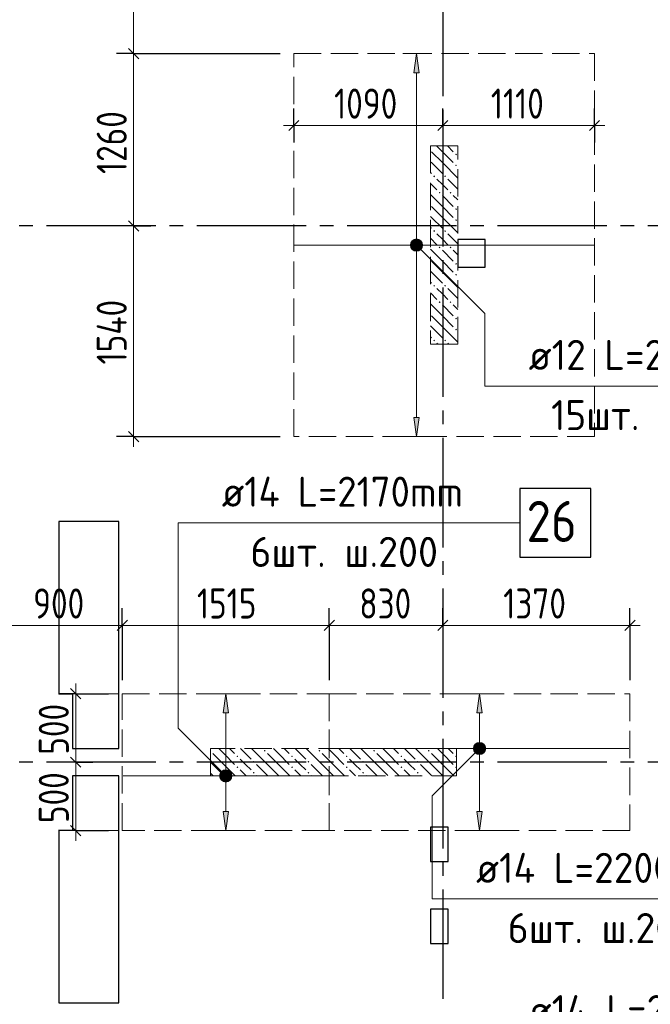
# Model space of a CAD drawing. Header units: millimetres. Extents: x 0 to 43617, y 0 to 59400.
# Tile 25 of 31: x 11528 to 16142, y 44480 to 51678. Entities that reach past the tile are written whole.
import ezdxf

# ---------------------------------------------------------------- set-up
doc = ezdxf.new("R2010")
doc.units = ezdxf.units.MM
doc.linetypes.add('______2', pattern=[270, 200, -70])
doc.linetypes.add('______5', pattern=[1100, 800, -100, 100, -100])
for name, color, linetype, lineweight in [('Standard', 7, 'Continuous', 25), ('ДОП Верх по У', 7, 'Continuous', 25), ('ЖБ Пилон', 180, 'Continuous', 25), ('Оси', 40, '______5', 18), ('Позиционная метка номер позиции', 7, 'Continuous', 13), ('Примечания', 7, 'Continuous', 25)]:
    doc.layers.add(name, color=color, linetype=linetype, lineweight=lineweight)
doc.layers.add('ЖБ Перекрытие верхний уровень', color=7, linetype='Continuous', lineweight=25, true_color=0xe0e0ff)
doc.styles.add('GOST 2.304-81', font='txt')
doc.styles.add('ISOCPEUR', font='txt')

msp = doc.modelspace()

# ---------------------------------------------------------------- hatches: boundary and pattern name
at = {"layer": 'ДОП Верх по У', "linetype": 'Continuous', "lineweight": 13, "transparency": 33554687}
for points in [[(14451.6, 51290), (14431.6, 51430), (14411.6, 51290)], [(14394.1, 50030), (14469.1, 50030), (14463.8, 50048.8)], [(14394.1, 50030), (14463.8, 50048.8), (14399.3, 50048.8)], [(14399.3, 50011.3), (14469.1, 50030), (14394.1, 50030)], [(14399.3, 50048.8), (14463.8, 50048.8), (14450.3, 50062.3)], [(14399.3, 50048.8), (14450.3, 50062.3), (14412.8, 50062.3)], [(14399.3, 50011.3), (14463.8, 50011.3), (14469.1, 50030)], [(14412.8, 50062.3), (14450.3, 50062.3), (14431.6, 50067.5)], [(14412.8, 49997.8), (14463.8, 50011.3), (14399.3, 50011.3)], [(14412.8, 49997.8), (14450.3, 49997.8), (14463.8, 50011.3)], [(14450.3, 49997.8), (14412.8, 49997.8), (14431.6, 49992.5)], [(13056, 46610), (13036, 46750), (13016, 46610)], [(14913, 46610), (14893, 46750), (14873, 46610)], [(14855.5, 46350), (14930.5, 46350), (14925.2, 46368.8)], [(14855.5, 46350), (14925.2, 46368.8), (14860.7, 46368.8)], [(14860.7, 46368.8), (14925.2, 46368.8), (14911.7, 46382.3)], [(14860.7, 46368.8), (14911.7, 46382.3), (14874.2, 46382.3)], [(14874.2, 46382.3), (14911.7, 46382.3), (14893, 46387.5)], [(14860.7, 46331.3), (14930.5, 46350), (14855.5, 46350)], [(14860.7, 46331.3), (14925.2, 46331.3), (14930.5, 46350)], [(14874.2, 46317.8), (14925.2, 46331.3), (14860.7, 46331.3)], [(14874.2, 46317.8), (14911.7, 46317.8), (14925.2, 46331.3)], [(14911.7, 46317.8), (14874.2, 46317.8), (14893, 46312.5)], [(12998.5, 46150), (13073.5, 46150), (13068.2, 46168.8)], [(12998.5, 46150), (13068.2, 46168.8), (13003.7, 46168.8)], [(13003.7, 46131.3), (13073.5, 46150), (12998.5, 46150)], [(13003.7, 46168.8), (13068.2, 46168.8), (13054.7, 46182.3)], [(13003.7, 46168.8), (13054.7, 46182.3), (13017.2, 46182.3)], [(13003.7, 46131.3), (13068.2, 46131.3), (13073.5, 46150)], [(13017.2, 46182.3), (13054.7, 46182.3), (13036, 46187.5)], [(13017.2, 46117.8), (13068.2, 46131.3), (13003.7, 46131.3)], [(13017.2, 46117.8), (13054.7, 46117.8), (13068.2, 46131.3)], [(13054.7, 46117.8), (13017.2, 46117.8), (13036, 46112.5)]]:
    msp.add_hatch(color=7, dxfattribs=at).paths.add_polyline_path(points)
for points in [[(14451.6, 48770), (14431.6, 48630), (14411.6, 48770)], [(13056, 45890), (13036, 45750), (13016, 45890)], [(14913, 45890), (14893, 45750), (14873, 45890)]]:
    msp.add_hatch(color=7, dxfattribs=at).paths.add_polyline_path(points, flags=16)
at = {"layer": 'ЖБ Пилон', "linetype": 'Continuous', "lineweight": 18, "transparency": 33554687}
for points in [[(14714.5, 50693.1), (14721, 50699.6), (14727.5, 50693.1), (14721, 50686.6)], [(14714.5, 50613.1), (14721, 50619.6), (14727.5, 50613.1), (14721, 50606.6)], [(14554.4, 50533.1), (14560.9, 50539.6), (14567.4, 50533.1), (14560.9, 50526.6)], [(14634.5, 50533.1), (14640.9, 50539.6), (14647.4, 50533.1), (14640.9, 50526.6)], [(14594.5, 50413.1), (14601, 50419.6), (14607.5, 50413.1), (14601, 50406.6)], [(14674.5, 50413.1), (14681, 50419.6), (14687.5, 50413.1), (14681, 50406.6)], [(14714.5, 50293.1), (14721, 50299.6), (14727.5, 50293.1), (14721, 50286.6)], [(14714.5, 50213.1), (14721, 50219.6), (14727.5, 50213.1), (14721, 50206.6)], [(14554.4, 50133.1), (14560.9, 50139.6), (14567.4, 50133.1), (14560.9, 50126.6)], [(14634.5, 50133.1), (14640.9, 50139.6), (14647.4, 50133.1), (14640.9, 50126.6)], [(14594.5, 50013.1), (14601, 50019.6), (14607.5, 50013.1), (14601, 50006.6)], [(14674.5, 50013.1), (14681, 50019.6), (14687.5, 50013.1), (14681, 50006.6)], [(14714.5, 49893.1), (14721, 49899.6), (14727.5, 49893.1), (14721, 49886.6)], [(14714.5, 49813.1), (14721, 49819.6), (14727.5, 49813.1), (14721, 49806.6)], [(14554.4, 49733.1), (14560.9, 49739.6), (14567.4, 49733.1), (14560.9, 49726.6)], [(14634.5, 49733.1), (14640.9, 49739.6), (14647.4, 49733.1), (14640.9, 49726.6)], [(14594.5, 49613.1), (14601, 49619.6), (14607.5, 49613.1), (14601, 49606.6)], [(14674.5, 49613.1), (14681, 49619.6), (14687.5, 49613.1), (14681, 49606.6)], [(14714.5, 49493.1), (14721, 49499.6), (14727.5, 49493.1), (14721, 49486.6)], [(14714.5, 49413.1), (14721, 49419.6), (14727.5, 49413.1), (14721, 49406.6)], [(14554.4, 49333.1), (14560.9, 49339.6), (14567.4, 49333.1), (14560.9, 49326.6)], [(14634.5, 49333.1), (14640.9, 49339.6), (14647.4, 49333.1), (14640.9, 49326.6)], [(12924, 46336.6), (12927.5, 46333.1), (12924, 46329.7)], [(13114.5, 46293.1), (13121, 46299.6), (13127.5, 46293.1), (13121, 46286.6)], [(13314.5, 46333.1), (13321, 46339.6), (13327.5, 46333.1), (13321, 46326.6)], [(13514.5, 46293.1), (13521, 46299.6), (13527.5, 46293.1), (13521, 46286.6)], [(13714.5, 46333.1), (13721, 46339.6), (13727.5, 46333.1), (13721, 46326.6)], [(13914.5, 46293.1), (13921, 46299.6), (13927.5, 46293.1), (13921, 46286.6)], [(14114.5, 46333.1), (14121, 46339.6), (14127.5, 46333.1), (14121, 46326.6)], [(14314.5, 46293.1), (14321, 46299.6), (14327.5, 46293.1), (14321, 46286.6)], [(14514.5, 46333.1), (14521, 46339.6), (14527.5, 46333.1), (14521, 46326.6)], [(14714.5, 46293.1), (14721, 46299.6), (14724, 46296.6), (14724, 46289.7), (14721, 46286.6)], [(13114.5, 46213.1), (13121, 46219.6), (13127.5, 46213.1), (13121, 46206.6)], [(13234.5, 46253.1), (13241, 46259.6), (13247.4, 46253.1), (13241, 46246.6)], [(13514.5, 46213.1), (13521, 46219.6), (13527.5, 46213.1), (13521, 46206.6)], [(13634.5, 46253.1), (13641, 46259.6), (13647.4, 46253.1), (13641, 46246.6)], [(13914.5, 46213.1), (13921, 46219.6), (13927.5, 46213.1), (13921, 46206.6)], [(14034.5, 46253.1), (14041, 46259.6), (14047.4, 46253.1), (14041, 46246.6)], [(14314.5, 46213.1), (14321, 46219.6), (14327.5, 46213.1), (14321, 46206.6)], [(14434.5, 46253.1), (14441, 46259.6), (14447.4, 46253.1), (14441, 46246.6)], [(14714.5, 46213.1), (14721, 46219.6), (14724, 46216.6), (14724, 46209.7), (14721, 46206.6)], [(13234.5, 46173.1), (13241, 46179.6), (13247.4, 46173.1), (13241, 46166.6)], [(13634.5, 46173.1), (13641, 46179.6), (13647.4, 46173.1), (13641, 46166.6)], [(14034.5, 46173.1), (14041, 46179.6), (14047.4, 46173.1), (14041, 46166.6)], [(14434.5, 46173.1), (14441, 46179.6), (14447.4, 46173.1), (14441, 46166.6)]]:
    msp.add_hatch(color=7, dxfattribs=at).paths.add_polyline_path(points, flags=16)
at = {"layer": 'Позиционная метка номер позиции', "linetype": 'Continuous', "lineweight": 13, "transparency": 33554687}
for points in [[(14388.3, 50041.5), (14420.1, 50073.3), (14399.8, 50061.8)], [(14420.1, 50073.3), (14388.3, 50041.5), (14388.3, 50018.6)], [(14420.1, 50073.3), (14388.3, 50018.6), (14443, 50073.3)], [(14443, 50073.3), (14388.3, 50018.6), (14399.8, 49998.2)], [(14443, 50073.3), (14399.8, 49998.2), (14463.4, 50061.8)], [(14463.4, 50061.8), (14399.8, 49998.2), (14420.1, 49986.7)], [(14463.4, 50061.8), (14420.1, 49986.7), (14474.9, 50041.5)], [(14474.9, 50041.5), (14420.1, 49986.7), (14443, 49986.7)], [(14474.9, 50041.5), (14443, 49986.7), (14474.9, 50018.6)], [(14474.9, 50018.6), (14443, 49986.7), (14463.4, 49998.2)], [(14924.8, 46318.2), (14861.2, 46381.8), (14849.7, 46361.5)], [(14924.8, 46318.2), (14849.7, 46361.5), (14904.4, 46306.7)], [(14904.4, 46306.7), (14849.7, 46361.5), (14849.7, 46338.6)], [(14936.3, 46338.6), (14881.5, 46393.3), (14861.2, 46381.8)], [(14936.3, 46338.6), (14861.2, 46381.8), (14924.8, 46318.2)], [(14936.3, 46361.5), (14904.4, 46393.3), (14881.5, 46393.3)], [(14936.3, 46361.5), (14881.5, 46393.3), (14936.3, 46338.6)], [(14904.4, 46393.3), (14936.3, 46361.5), (14924.8, 46381.8)], [(14904.4, 46306.7), (14849.7, 46338.6), (14881.5, 46306.7)], [(14881.5, 46306.7), (14849.7, 46338.6), (14861.2, 46318.2)], [(13004.2, 46118.2), (13047.4, 46193.3), (12992.7, 46138.6)], [(12992.7, 46138.6), (13047.4, 46193.3), (13024.5, 46193.3)], [(12992.7, 46138.6), (13024.5, 46193.3), (12992.7, 46161.5)], [(12992.7, 46161.5), (13024.5, 46193.3), (13004.2, 46181.8)], [(13004.2, 46118.2), (13067.8, 46181.8), (13047.4, 46193.3)], [(13024.5, 46106.7), (13067.8, 46181.8), (13004.2, 46118.2)], [(13024.5, 46106.7), (13079.3, 46161.5), (13067.8, 46181.8)], [(13047.4, 46106.7), (13079.3, 46161.5), (13024.5, 46106.7)], [(13047.4, 46106.7), (13079.3, 46138.6), (13079.3, 46161.5)], [(13079.3, 46138.6), (13047.4, 46106.7), (13067.8, 46118.2)]]:
    msp.add_hatch(color=7, dxfattribs=at).paths.add_polyline_path(points)

# ---------------------------------------------------------------- linework, layer by layer
at = {"layer": 'Standard', "color": 7, "linetype": 'Continuous', "lineweight": 13, "transparency": 33554687}
for p, q in [((12361.8, 52470), (12361.8, 51430)), ((12361.8, 51430), (12361.8, 50170)), ((13534, 50904.6), (13459, 50904.6)), ((13534, 50904.6), (14624, 50904.6)), ((14624, 50904.6), (15734, 50904.6)), ((15734, 50904.6), (15809, 50904.6)), ((12361.8, 50170), (12361.8, 48630)), ((12361.8, 48630), (12361.8, 48555)), ((11381, 47250), (12279, 47250)), ((12279, 47250), (13793, 47250)), ((13793, 47250), (14624, 47250)), ((14624, 47250), (15993, 47250)), ((15993, 47250), (16068, 47250)), ((11937.8, 46750), (11937.8, 46825)), ((11937.8, 46750), (11937.8, 46250)), ((11937.8, 45750), (11937.8, 45675))]:
    msp.add_line(p, q, dxfattribs=at)
at = {"layer": 'Standard', "color": 7, "linetype": 'Continuous', "lineweight": 25, "transparency": 33554687}
for p, q in [((12324.3, 51467.5), (12399.3, 51392.5)), ((13496.5, 50867.1), (13571.5, 50942.1)), ((14586.5, 50867.1), (14661.5, 50942.1)), ((15696.5, 50867.1), (15771.5, 50942.1)), ((12324.3, 50207.5), (12399.3, 50132.5)), ((14734, 50070), (14734, 49870)), ((14934, 50070), (14734, 50070)), ((14934, 49870), (14934, 50070)), ((14734, 49870), (14934, 49870)), ((12324.3, 48667.5), (12399.3, 48592.5)), ((11814, 48009.9), (11814, 46750)), ((12254, 48009.9), (11814, 48009.9)), ((12254, 46750), (12254, 48009.9)), ((12241.5, 47212.5), (12316.5, 47287.5)), ((13755.5, 47212.5), (13830.5, 47287.5)), ((14586.5, 47212.5), (14661.5, 47287.5)), ((15955.5, 47212.5), (16030.5, 47287.5)), ((11814, 46750), (11914.1, 46750)), ((11900.3, 46787.5), (11975.3, 46712.5)), ((11914.1, 46750), (11914.1, 46350)), ((12254.1, 46750), (12254, 46750)), ((12254.1, 46350), (12254.1, 46750)), ((11900.3, 46287.5), (11975.3, 46212.5)), ((11914.1, 46350), (12254.1, 46350)), ((11914.1, 46150), (11914.1, 45750.1)), ((12254.1, 46150), (11914.1, 46150)), ((12254.1, 45750), (12254.1, 46150)), ((11900.3, 45787.5), (11975.3, 45712.5)), ((11814, 45750.1), (11814, 44490.1)), ((11914.1, 45750.1), (11814, 45750.1)), ((12254, 44490.1), (12254, 45750)), ((12254, 45750), (12254.1, 45750)), ((14534, 45775), (14534, 45525)), ((14664, 45775), (14534, 45775)), ((14664, 45525), (14664, 45775)), ((14534, 45525), (14664, 45525)), ((14534, 45175), (14534, 44925)), ((14664, 45175), (14534, 45175)), ((14664, 44925), (14664, 45175)), ((14534, 44925), (14664, 44925)), ((11814, 44490.1), (12254, 44490.1))]:
    msp.add_line(p, q, dxfattribs=at)
at = {"layer": 'Standard', "color": 251, "linetype": 'Continuous', "lineweight": -3, "true_color": 0x656565, "transparency": 33554687}
for p, q in [((12361.8, 51430), (12236.8, 51430)), ((12361.8, 51430), (12486.8, 51430)), ((12361.8, 51430), (13434, 51430)), ((13534, 50904.6), (13534, 51029.6)), ((14624, 50904.6), (14624, 51029.6)), ((15734, 50904.6), (15734, 51029.6)), ((13534, 50904.6), (13534, 50779.6)), ((13534, 50904.6), (13534, 50904.6)), ((14624, 50904.6), (14624, 50779.6)), ((14624, 50904.6), (14624, 50904.6)), ((15734, 50904.6), (15734, 50779.6)), ((15734, 50904.6), (15734, 50904.6)), ((12361.8, 50170), (12236.8, 50170)), ((12361.8, 50170), (12486.8, 50170)), ((12361.8, 50170), (12361.8, 50170)), ((12361.8, 48630), (12236.8, 48630)), ((12361.8, 48630), (12486.8, 48630)), ((12361.8, 48630), (13434, 48630)), ((12279, 47250), (12279, 47375)), ((13793, 47250), (13793, 47375)), ((14624, 47250), (14624, 47375)), ((15993, 47250), (15993, 47375)), ((12279, 47250), (12279, 47125)), ((12279, 47250), (12279, 46850)), ((13793, 47250), (13793, 47125)), ((13793, 47250), (13793, 46850)), ((14624, 47250), (14624, 47125)), ((14624, 47250), (14624, 47250)), ((15993, 47250), (15993, 47125)), ((15993, 47250), (15993, 46850)), ((11937.8, 46750), (11812.8, 46750)), ((11937.8, 46750), (12062.8, 46750)), ((11937.8, 46750), (12179, 46750)), ((11937.8, 46250), (11812.8, 46250)), ((11937.8, 46250), (12062.8, 46250)), ((11937.8, 46250), (11937.8, 46250)), ((11937.8, 45750), (11812.8, 45750)), ((11937.8, 45750), (12062.8, 45750)), ((11937.8, 45750), (12179, 45750))]:
    msp.add_line(p, q, dxfattribs=at)
at = {"layer": 'Standard', "color": 7, "linetype": 'Continuous', "lineweight": 13, "transparency": 33554687}
msp.add_lwpolyline([(11937.8, 46250), (11937.8, 46211.6), (11937.8, 46211.6), (11937.8, 45750)], dxfattribs=at)
at = {"layer": 'ДОП Верх по У', "color": 251, "linetype": 'Continuous', "lineweight": 13, "true_color": 0x494949, "transparency": 33554687}
for p, q in [((14431.6, 51430), (14331.6, 51430)), ((14431.6, 51430), (14411.6, 51290)), ((14451.6, 51290), (14431.6, 51430)), ((14431.6, 51430), (14531.6, 51430)), ((14431.6, 51430), (14431.6, 51430)), ((14411.6, 51290), (14451.6, 51290)), ((14431.6, 50060), (14431.6, 51290)), ((14394.1, 50030), (14394.1, 50030)), ((14469.1, 50030), (14469.1, 50030)), ((14431.6, 48770), (14431.6, 50000)), ((14431.6, 48630), (14411.6, 48770)), ((14411.6, 48770), (14451.6, 48770)), ((14451.6, 48770), (14431.6, 48630)), ((14431.6, 48630), (14331.6, 48630)), ((14431.6, 48630), (14531.6, 48630)), ((14431.6, 48630), (14431.6, 48630)), ((13036, 46750), (12936, 46750)), ((13036, 46750), (13016, 46610)), ((13056, 46610), (13036, 46750)), ((13036, 46750), (13136, 46750)), ((13036, 46750), (13036, 46750)), ((14893, 46750), (14793, 46750)), ((14893, 46750), (14873, 46610)), ((14913, 46610), (14893, 46750)), ((14893, 46750), (14993, 46750)), ((14893, 46750), (14893, 46750)), ((13016, 46610), (13056, 46610)), ((13036, 46180), (13036, 46610)), ((14873, 46610), (14913, 46610)), ((14893, 46380), (14893, 46610)), ((14855.5, 46350), (14855.5, 46350)), ((14893, 45890), (14893, 46320)), ((14930.5, 46350), (14930.5, 46350)), ((12998.5, 46150), (12998.5, 46150)), ((13073.5, 46150), (13073.5, 46150)), ((13036, 45890), (13036, 46120)), ((13036, 45750), (13016, 45890)), ((13016, 45890), (13056, 45890)), ((13056, 45890), (13036, 45750)), ((14893, 45750), (14873, 45890)), ((14873, 45890), (14913, 45890)), ((14913, 45890), (14893, 45750)), ((13036, 45750), (12936, 45750)), ((13036, 45750), (13136, 45750)), ((13036, 45750), (13036, 45750)), ((14893, 45750), (14793, 45750)), ((14893, 45750), (14993, 45750)), ((14893, 45750), (14893, 45750))]:
    msp.add_line(p, q, dxfattribs=at)
at = {"layer": 'ДОП Верх по У', "color": 7, "linetype": 'Continuous', "lineweight": 18, "transparency": 33554687}
for p, q in [((13540, 50030), (15728, 50030)), ((15986, 46350), (13800, 46350)), ((13786, 46150), (12286, 46150))]:
    msp.add_line(p, q, dxfattribs=at)
at = {"layer": 'ДОП Верх по У', "color": 7, "linetype": 'Continuous', "lineweight": 13, "transparency": 33554687}
for p, q in [((15231.6, 49000), (17317.6, 49000)), ((12986.7, 48000), (15050.7, 48000)), ((14847.2, 45250), (16955.2, 45250))]:
    msp.add_line(p, q, dxfattribs=at)
at = {"layer": 'ДОП Верх по У', "color": 7, "linetype": 'Continuous', "lineweight": 25, "transparency": 33554687}
msp.add_lwpolyline([(15186.7, 47750), (15706.7, 47750), (15706.7, 48250), (15186.7, 48250), (15186.7, 47750)], dxfattribs=at)
at = {"layer": 'ДОП Верх по У', "color": 251, "linetype": 'Continuous', "lineweight": 13, "true_color": 0x494949, "transparency": 33554687}
for centre in [(14431.6, 50030), (14893, 46350), (13036, 46150)]:
    msp.add_circle(centre, 37.5, dxfattribs=at)
at = {"layer": 'ЖБ Перекрытие верхний уровень', "color": 7, "linetype": 'Continuous', "lineweight": 18, "transparency": 33554687}
for p, q in [((14934, 50070), (14734, 50070)), ((14734, 50070), (14734, 49870)), ((14934, 49870), (14934, 50070)), ((14734, 49870), (14934, 49870)), ((12254, 48009.9), (11814, 48009.9)), ((11814, 48009.9), (11814, 46749.9)), ((12254, 46750), (12254, 48009.9)), ((11814, 46749.9), (11914.1, 46749.9)), ((12254, 46750), (11914.1, 46750)), ((11914.1, 46750), (11914.1, 46749.9)), ((11914.1, 46749.9), (11914.1, 46350)), ((11914.1, 46749.9), (12254, 46749.9)), ((12254.1, 46750), (12254, 46750)), ((12254, 46749.9), (12254, 46750)), ((12254.1, 46350), (12254.1, 46750)), ((11914.1, 46350), (12254.1, 46350)), ((12254.1, 46150), (11914.1, 46150)), ((11914.1, 46150), (11914.1, 45750.1)), ((12254.1, 45750), (12254.1, 46150)), ((11914.1, 45750.1), (11814, 45750.1)), ((11814, 45750.1), (11814, 44490.1)), ((11914.1, 45750.1), (11914.1, 45750)), ((12254, 45750.1), (11914.1, 45750.1)), ((11914.1, 45750), (12254, 45750)), ((12254, 45750), (12254, 45750.1)), ((12254, 45750), (12254.1, 45750)), ((12254, 44490.1), (12254, 45750)), ((14664, 45775), (14534, 45775)), ((14534, 45775), (14534, 45525)), ((14664, 45525), (14664, 45775)), ((14534, 45525), (14664, 45525)), ((14664, 45175), (14534, 45175)), ((14534, 45175), (14534, 44925)), ((14664, 44925), (14664, 45175)), ((14534, 44925), (14664, 44925)), ((11814, 44490.1), (12254, 44490.1))]:
    msp.add_line(p, q, dxfattribs=at)
at = {"layer": 'ЖБ Пилон', "color": 253, "linetype": '______2', "lineweight": 13, "true_color": 0xa0a0a0, "transparency": 33554687}
for p, q in [((14534, 50755), (14534, 49305)), ((14734, 50755), (14534, 50755)), ((14734, 49305), (14734, 50755)), ((14534, 49305), (14734, 49305)), ((14724, 46350), (12924, 46350)), ((12924, 46350), (12924, 46150)), ((14724, 46150), (14724, 46350)), ((12924, 46150), (14724, 46150))]:
    msp.add_line(p, q, dxfattribs=at)
at = {"layer": 'ЖБ Пилон', "color": 9, "linetype": 'Continuous', "lineweight": 18, "true_color": 0xc7c7c7, "transparency": 33554687}
for p, q in [((14621, 50713.1), (14579.1, 50755)), ((14659.1, 50755), (14701, 50713.1)), ((14540.9, 50713.1), (14621, 50633.1)), ((14621, 50713.1), (14701, 50633.1)), ((14540.9, 50633.1), (14534, 50640.1)), ((14540.9, 50633.1), (14621, 50553.1)), ((14621, 50633.1), (14734, 50520.1)), ((14534, 50560.1), (14540.9, 50553.1)), ((14534, 50480.1), (14581, 50433.1)), ((14621, 50473.1), (14581, 50513.1)), ((14660.9, 50433.1), (14621, 50473.1)), ((14660.9, 50513.1), (14734, 50440.1)), ((14621, 50313.1), (14534, 50400.1)), ((14621, 50393.1), (14701, 50313.1)), ((14701, 50393.1), (14734, 50360.1)), ((14540.9, 50313.1), (14621, 50233.1)), ((14621, 50313.1), (14701, 50233.1)), ((14540.9, 50233.1), (14534, 50240.1)), ((14540.9, 50233.1), (14621, 50153.1)), ((14621, 50233.1), (14734, 50120.1)), ((14534, 50160.1), (14540.9, 50153.1)), ((14621, 50073.1), (14581, 50113.1)), ((14660.9, 50113.1), (14734, 50040.1)), ((14534, 50080.1), (14581, 50033.1)), ((14660.9, 50033.1), (14621, 50073.1)), ((14621, 49913.1), (14534, 50000.1)), ((14621, 49993.1), (14701, 49913.1)), ((14701, 49993.1), (14734, 49960.1)), ((14540.9, 49913.1), (14621, 49833.1)), ((14621, 49913.1), (14701, 49833.1)), ((14540.9, 49833.1), (14534, 49840.1)), ((14540.9, 49833.1), (14621, 49753.1)), ((14621, 49833.1), (14734, 49720.1)), ((14534, 49760.1), (14540.9, 49753.1)), ((14534, 49680.1), (14581, 49633.1)), ((14621, 49673.1), (14581, 49713.1)), ((14660.9, 49633.1), (14621, 49673.1)), ((14660.9, 49713.1), (14734, 49640.1)), ((14621, 49513.1), (14534, 49600.1)), ((14621, 49593.1), (14701, 49513.1)), ((14701, 49593.1), (14734, 49560.1)), ((14540.9, 49513.1), (14621, 49433.1)), ((14621, 49513.1), (14701, 49433.1)), ((14540.9, 49433.1), (14534, 49440.1)), ((14540.9, 49433.1), (14621, 49353.1)), ((14621, 49433.1), (14734, 49320.1)), ((14534, 49360.1), (14540.9, 49353.1)), ((14589.1, 49305), (14581, 49313.1)), ((14660.9, 49313.1), (14669.1, 49305)), ((12941, 46313.1), (13021, 46233.1)), ((13021, 46313.1), (12984.1, 46350)), ((13021, 46313.1), (13101, 46233.1)), ((13064.1, 46350), (13101, 46313.1)), ((13144.1, 46350), (13221, 46273.1)), ((13341, 46233.1), (13224.1, 46350)), ((13341, 46313.1), (13421, 46233.1)), ((13421, 46313.1), (13384.1, 46350)), ((13421, 46313.1), (13501, 46233.1)), ((13464.1, 46350), (13501, 46313.1)), ((13544.1, 46350), (13621, 46273.1)), ((13741, 46233.1), (13624.1, 46350)), ((13741, 46313.1), (13821, 46233.1)), ((13821, 46313.1), (13784.1, 46350)), ((13821, 46313.1), (13901, 46233.1)), ((13864.1, 46350), (13901, 46313.1)), ((13944.1, 46350), (14021, 46273.1)), ((14141, 46233.1), (14024.1, 46350)), ((14141, 46313.1), (14221, 46233.1)), ((14221, 46313.1), (14184.1, 46350)), ((14221, 46313.1), (14301, 46233.1)), ((14264.1, 46350), (14301, 46313.1)), ((14344.1, 46350), (14421, 46273.1)), ((14541, 46233.1), (14424.1, 46350)), ((14541, 46313.1), (14621, 46233.1)), ((14621, 46313.1), (14584.1, 46350)), ((14621, 46313.1), (14701, 46233.1)), ((14664.1, 46350), (14701, 46313.1)), ((12941, 46233.1), (12924, 46250.1)), ((12941, 46233.1), (13021, 46153.1)), ((13021, 46233.1), (13104.1, 46150)), ((13181, 46233.1), (13141, 46273.1)), ((13221, 46193.1), (13181, 46233.1)), ((13260.9, 46233.1), (13341, 46153.1)), ((13341, 46233.1), (13421, 46153.1)), ((13421, 46233.1), (13504.1, 46150)), ((13581, 46233.1), (13541, 46273.1)), ((13621, 46193.1), (13581, 46233.1)), ((13660.9, 46233.1), (13741, 46153.1)), ((13741, 46233.1), (13821, 46153.1)), ((13821, 46233.1), (13904.1, 46150)), ((13981, 46233.1), (13941, 46273.1)), ((14021, 46193.1), (13981, 46233.1)), ((14060.9, 46233.1), (14141, 46153.1)), ((14141, 46233.1), (14221, 46153.1)), ((14221, 46233.1), (14304.1, 46150)), ((14381, 46233.1), (14341, 46273.1)), ((14421, 46193.1), (14381, 46233.1)), ((14460.9, 46233.1), (14541, 46153.1)), ((14541, 46233.1), (14621, 46153.1)), ((14621, 46233.1), (14704.1, 46150)), ((12924, 46170.1), (12941, 46153.1)), ((13141, 46193.1), (13184.1, 46150)), ((13260.9, 46153.1), (13264.1, 46150)), ((13541, 46193.1), (13584.1, 46150)), ((13660.9, 46153.1), (13664.1, 46150)), ((13941, 46193.1), (13984.1, 46150)), ((14060.9, 46153.1), (14064.1, 46150)), ((14341, 46193.1), (14384.1, 46150)), ((14460.9, 46153.1), (14464.1, 46150))]:
    msp.add_line(p, q, dxfattribs=at)
at = {"layer": 'Оси', "color": 8, "linetype": '______5', "lineweight": -3, "transparency": 33554687}
for p, q in [((14624, 57420), (14624, 7100)), ((26824, 50170), (3600, 50170)), ((26824, 46250), (3600, 46250))]:
    msp.add_line(p, q, dxfattribs=at)
at = {"layer": 'Позиционная метка номер позиции', "color": 7, "linetype": 'Continuous', "lineweight": 13, "transparency": 33554687}
for p, q in [((14399.8, 50061.8), (14399.8, 50061.8)), ((14463.4, 50061.8), (14463.4, 50061.8)), ((14399.8, 49998.2), (14399.8, 49998.2)), ((14463.4, 49998.2), (14463.4, 49998.2)), ((14861.2, 46381.8), (14861.2, 46381.8)), ((14924.8, 46381.8), (14924.8, 46381.8)), ((14861.2, 46318.2), (14861.2, 46318.2)), ((14924.8, 46318.2), (14924.8, 46318.2)), ((13004.2, 46181.8), (13004.2, 46181.8)), ((13067.8, 46181.8), (13067.8, 46181.8)), ((13004.2, 46118.2), (13004.2, 46118.2)), ((13067.8, 46118.2), (13067.8, 46118.2))]:
    msp.add_line(p, q, dxfattribs=at)
for points in [[(14431.6, 50030), (14931.6, 49530), (14931.6, 49000), (17431.6, 49000)], [(13036, 46150), (12686.7, 46499.3), (12686.7, 48000), (15186.7, 48000)], [(14893, 46350), (14547.2, 46004.2), (14547.2, 45250), (17047.2, 45250)]]:
    msp.add_lwpolyline(points, dxfattribs=at)
for centre in [(14431.6, 50030), (14893, 46350), (13036, 46150)]:
    msp.add_circle(centre, 45, dxfattribs=at)
at = {"layer": 'Примечания', "color": 7, "linetype": '______2', "lineweight": 18, "transparency": 33554687}
for p, q in [((13534, 51430), (15734, 51430)), ((13534, 48630), (13534, 51430)), ((15734, 51430), (15734, 48630)), ((15734, 48630), (13534, 48630)), ((12279, 46750), (13793, 46750)), ((12279, 45750), (12279, 46750)), ((13793, 46750), (15993, 46750)), ((13793, 45750), (13793, 46750)), ((13793, 46750), (13793, 45750)), ((15993, 46750), (15993, 45750)), ((13793, 45750), (12279, 45750)), ((15993, 45750), (13793, 45750))]:
    msp.add_line(p, q, dxfattribs=at)

# ---------------------------------------------------------------- texts
at = {"layer": 'Standard', "color": 7, "linetype": 'Continuous', "lineweight": 25, "transparency": 33554687, "char_height": 220, "attachment_point": 7, "rotation": 90, "style": 'GOST 2.304-81'}
for s, insert, width in [('1260', (12311.7, 50549.8), 625.741), ('1540', (12311.7, 49157.6), 610.159), ('500', (11887.8, 46304.5), 516.396), ('500', (11887.8, 45804.5), 516.396)]:
    msp.add_mtext(s, dxfattribs=dict(at, insert=insert, width=width))
at = {"layer": 'Standard', "color": 7, "linetype": 'Continuous', "lineweight": 25, "transparency": 33554687, "char_height": 220, "attachment_point": 7, "style": 'GOST 2.304-81'}
for s, insert, width in [('1090', (13828.8, 50954.6), 625.741), ('1110', (14975.7, 50954.6), 531.967), ('900', (11626.7, 47300), 531.973), ('1515', (12825, 47300.1), 547.701), ('830', (14013, 47300), 516.39), ('1370', (15066.1, 47300.1), 610.165)]:
    msp.add_mtext(s, dxfattribs=dict(at, insert=insert, width=width))
at = {"layer": 'ДОП Верх по У', "color": 7, "linetype": 'Continuous', "lineweight": 13, "transparency": 33554687, "attachment_point": 7, "style": 'ISOCPEUR'}
for s, insert, char_height, width in [('\\W0.96;ø12 L=2200mm ', (15251.6, 49117.4), 220, 2150.523), ('\\W0.95;15шт. ш.200 ', (15416.6, 48677.4), 220, 1819.893), ('\\W0.94;ø14 L=2170mm ', (13006.7, 48117.4), 220, 2126.488), ('\\W0.87;26', (15236.7, 47860), 300, 550.811), ('\\W0.97;6шт. ш.200 ', (13215.7, 47677.4), 220, 1712.324), ('\\W0.96;ø14 L=2200mm ', (14867.2, 45367.4), 220, 2172.611), ('\\W0.97;6шт. ш.200 ', (15098.2, 44927.3), 220, 1712.324), ('\\W0.96;ø14 L=2200mm ', (15251.6, 44327.3), 220, 2172.605)]:
    msp.add_mtext(s, dxfattribs=dict(at, insert=insert, char_height=char_height, width=width))

doc.saveas('drawing.dxf')
